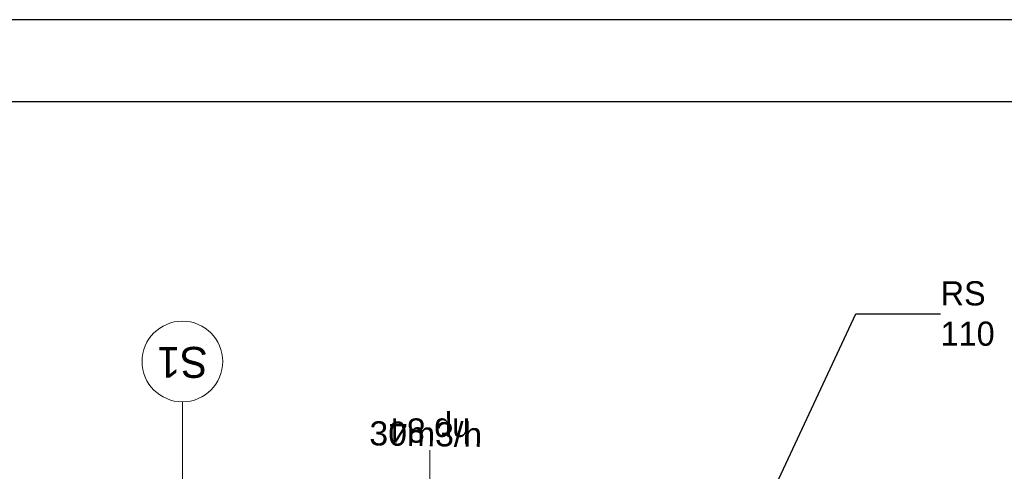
# Model space of a CAD drawing. Header units: millimetres. Extents: x -17429 to 155243, y -2908 to 188569.
# Tile 80 of 113: x 26255 to 33577, y 103908 to 107267. Entities that reach past the tile are written whole.
import ezdxf

# ---------------------------------------------------------------- set-up
doc = ezdxf.new("R2010")
doc.units = ezdxf.units.MM
doc.header["$MEASUREMENT"] = 0
doc.layers.get('0').update_dxf_attribs({"lineweight": 5})
for name, color, linetype in [('#opisy', 7, 'Continuous'), ('#podkład', 252, 'Continuous'), ('_TABELA', 7, 'Continuous'), ('Arch opisy', 252, 'Continuous')]:
    doc.layers.add(name, color=color, linetype=linetype)
for name, color, linetype, lineweight in [('Arch opisy_Nr_Pióra__1', 252, 'Continuous', 25), ('Arch opisy_Nr_Pióra__21', 252, 'Continuous', 13), ('INWENT OPISY_Nr_Pióra__21', 252, 'Continuous', 13)]:
    doc.layers.add(name, color=color, linetype=linetype, lineweight=lineweight)
doc.styles.add('ARIAL', font='arial.ttf', dxfattribs={"width": 0.75})
doc.styles.add('GENERATED_STYLE_2', font='txt')
doc.styles.add('GENERATED_STYLE_4', font='txt')
doc.dimstyles.new('GENERATED_STYLE__6', dxfattribs={"dimtxt": 0.18, "dimasz": 109.44, "dimexe": 0.18, "dimexo": 0.0625, "dimgap": 0.09, "dimtad": 0, "dimtih": 1, "dimtoh": 1, "dimdec": 4, "dimzin": 0, "dimdsep": 46, "dimcen": 0.09, "dimadec": 0, "dimazin": 0, "dimtfac": 1, "dimtdec": 4, "dimtmove": 0, "dimatfit": 3, "dimldrblk": 'ARROWHEAD_11', "dimfxl": 1, "dimtolj": 1, "dimtzin": 0, "dimarcsym": 0})

# ---------------------------------------------------------------- blocks, each defined once
blk = doc.blocks.new('Linia_116', base_point=(27465.4, 103245.9))
at = {"layer": 'Arch opisy_Nr_Pióra__21', "linetype": 'Continuous'}
blk.add_line((27465.4, 103245.9), (27465.4, 104424.9), dxfattribs=at)
blk.add_circle((27465.4, 104724.9), 300, dxfattribs=at)
blk = doc.blocks.new('ARROWHEAD_11')
at = {"color": 0, "linetype": 'Continuous', "lineweight": 0}
blk.add_line((0, 0), (-1, 0), dxfattribs=at)
at = {"color": 0, "linetype": 'Continuous', "lineweight": 0, "const_width": 0.25, "flags": 128}
blk.add_lwpolyline([(-0.125, 0, 1), (0.125, 0, 1)], format="xyb", close=True, dxfattribs=at)
blk = doc.blocks.new('gfgf')
at = {"layer": '_TABELA', "color": 7}
for p, q in [((41197.7, 148063.5), (-15802.3, 148063.5)), ((40597.7, 147453.5), (-13302.3, 147453.5))]:
    blk.add_line(p, q, dxfattribs=at)
blk = doc.blocks.new('parter')
at = {"layer": 'INWENT OPISY_Nr_Pióra__21', "color": 252, "linetype": 'Continuous'}
blk.add_line((29304.1, 103095.9), (29304.1, 104065.9), dxfattribs=at)
at = {"layer": 'Arch opisy', "color": 252, "linetype": 'Continuous'}
blk.add_blockref('Linia_116', (27465.4, 103245.9), dxfattribs=at)
at = {"layer": 'Arch opisy_Nr_Pióra__1', "color": 252, "linetype": 'Continuous', "insert": (27465.4, 104603.5), "char_height": 230, "attachment_point": 2, "rotation": 180, "style": 'GENERATED_STYLE_4'}
blk.add_mtext('{S1}', dxfattribs=at)
at = {"layer": 'INWENT OPISY_Nr_Pióra__21', "color": 252, "linetype": 'Continuous', "insert": (33104.2, 105080.6), "char_height": 180, "width": 692.895, "attachment_point": 4, "style": 'GENERATED_STYLE_4'}
blk.add_mtext('{RS 110}', dxfattribs=at)
at = {"layer": 'INWENT OPISY_Nr_Pióra__21', "color": 252, "linetype": 'Continuous', "insert": (29304.1, 104121.5), "char_height": 180, "attachment_point": 2, "rotation": 180, "style": 'GENERATED_STYLE_2'}
blk.add_mtext('{hp 84}', dxfattribs=at)
at = {"layer": 'INWENT OPISY_Nr_Pióra__21', "color": 252, "linetype": 'Continuous', "annotation_type": 0, "has_hookline": 1, "hookline_direction": 0, "text_width": 394.3}
blk.add_leader([(31659.1, 103335.9), (32473.4, 105079.7), (33104.1, 105080.6)], dimstyle='GENERATED_STYLE__6', dxfattribs=at)

msp = doc.modelspace()

# ---------------------------------------------------------------- block references
at = {"layer": '#podkład'}
msp.add_blockref('parter', (0, 0), dxfattribs=at)
msp.add_blockref('gfgf', (0, -40796.1))

# ---------------------------------------------------------------- texts
at = {"layer": '#opisy', "color": 7, "lineweight": 0, "style": 'ARIAL'}
msp.add_text('30m3/h', height=180, rotation=359.21724, dxfattribs=at).set_placement((28854.4, 104101.2, 139.7))

doc.saveas('drawing.dxf')
